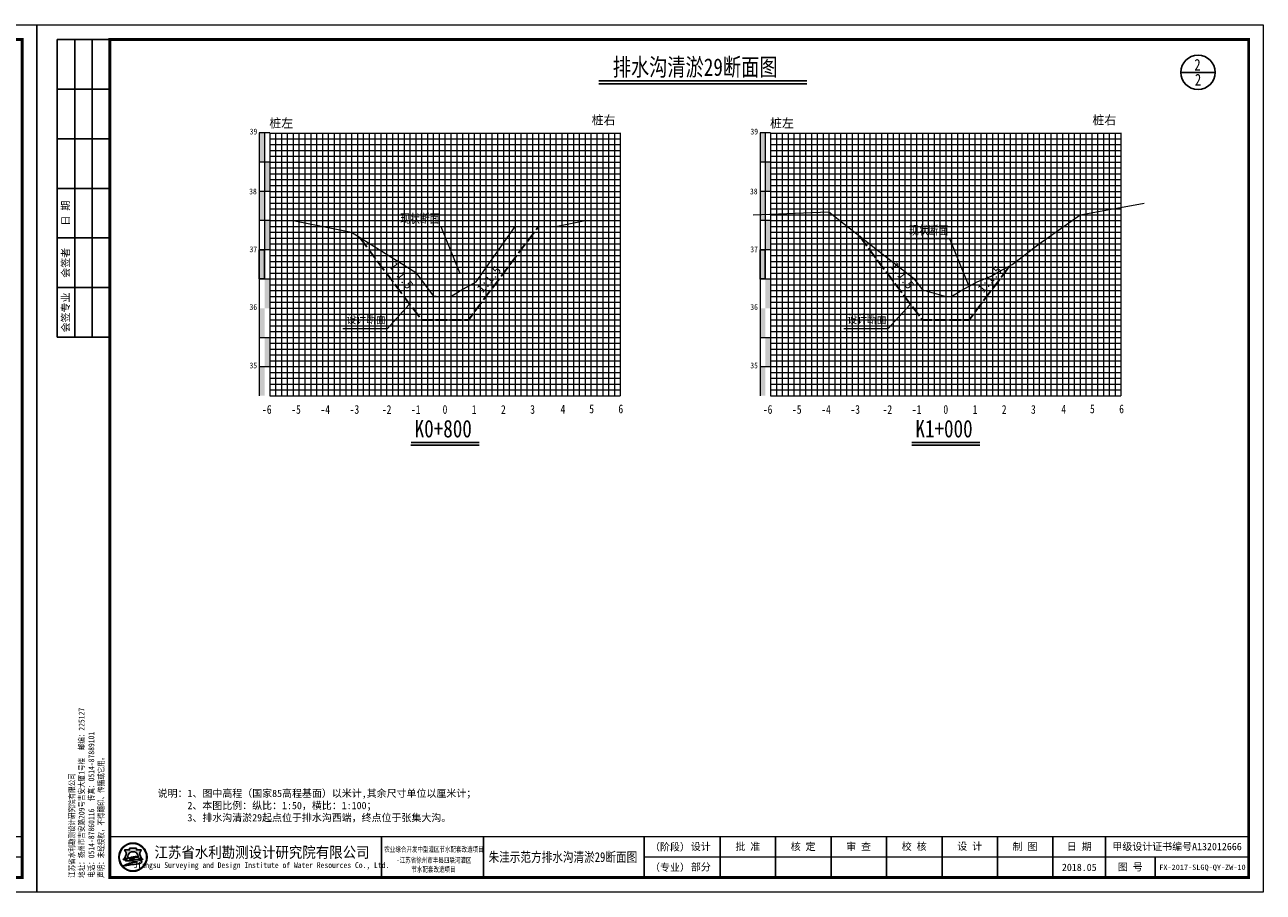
# Model space of a CAD drawing. Extents: x 464172 to 473094, y 3847158 to 3855433.
# Tile 97 of 98: x 471639 to 472063, y 3853735 to 3854032. Entities that reach past the tile are written whole.
import ezdxf
from ezdxf.enums import TextEntityAlignment as Align

# ---------------------------------------------------------------- set-up
doc = ezdxf.new("R2010")
doc.units = 0
doc.linetypes.add('4415', pattern=[5, 4, -1])
doc.layers.get('0').update_dxf_attribs({"linetype": 'CONTINUOUS'})
for name, color, linetype, lineweight in [('0.13文字', 3, 'CONTINUOUS', 13), ('2', 61, 'CONTINUOUS', 30), ('3', 8, 'CONTINUOUS', 5), ('文字', 7, 'CONTINUOUS', 15)]:
    doc.layers.add(name, color=color, linetype=linetype, lineweight=lineweight)
for name, color, linetype in [('DIMTEX', 7, 'CONTINUOUS'), ('DMX', 1, 'CONTINUOUS'), ('断面', 7, 'CONTINUOUS')]:
    doc.layers.add(name, color=color, linetype=linetype)
doc.styles.add('-仿宋_GB2312', font='FangSong_GB2312.ttf')
doc.styles.add('LYJFS', font='times.ttf', dxfattribs={"width": 0.7})
doc.styles.add('STYLE2', font='txt', dxfattribs={"width": 0.8})
doc.styles.add('仿宋', font='FangSong_GB2312.ttf', dxfattribs={"width": 0.8})
doc.styles.add('仿宋体', font='FangSong_GB2312.ttf', dxfattribs={"width": 0.8})
doc.styles.add('宋体', font='txt')
doc.styles.add('等线体', font='simhei.ttf')

# ---------------------------------------------------------------- blocks, each defined once
blk = doc.blocks.new('TK')
h = blk.add_hatch(color=152)
h.dxf.hatch_style = 1
h.paths.add_polyline_path([(37.76634519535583, 12, 1), (28.08865389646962, 12, 1)])
h.paths.add_polyline_path([(37.60348109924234, 12, 1), (28.2515179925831, 12, 1)], flags=16)
h = blk.add_hatch(color=152)
h.dxf.hatch_style = 1
edge = h.paths.add_edge_path()
edge.add_arc((34.80941884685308, 9.57513306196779), 1.461698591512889, 43.31770961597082, 70.37003522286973)
edge.add_arc((33.42980450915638, 5.707128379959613), 5.568375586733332, 70.37003522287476, 84.52854590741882)
edge.add_arc((32.84297213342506, -0.4193509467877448), 11.72289597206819, 84.5285459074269, 95.17746754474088)
edge.add_arc((32.98455917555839, 9.871856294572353), 1.831337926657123, 111.7965680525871, 130.9174013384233, ccw=False)
edge.add_arc((34.88031159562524, 5.13131362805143), 6.936886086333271, 98.84274785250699, 111.79656805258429, ccw=False)
edge.add_arc((35.94667124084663, -1.723120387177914), 13.873772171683, 95.21036804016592, 98.84274785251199, ccw=False)
edge.add_ellipse((32.92749954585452, 12.29239219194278), major_axis=(-1.773815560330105, 0), ratio=0.8776980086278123, start_angle=172.6538623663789, end_angle=176.9129867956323)
edge.add_arc((34.51986391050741, 1.961408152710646), 10.24870363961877, 88.99992913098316, 98.52267106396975)
edge.add_arc((34.12653419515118, 4.586133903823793), 7.594670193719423, 98.5226710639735, 116.8491039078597)
edge.add_arc((31.25213164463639, 10.26438648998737), 1.230336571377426, 116.8491039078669, 139.2900683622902)
edge.add_arc((30.4676556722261, 10.93937889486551), 0.1954369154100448, 139.2900683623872, 263.050638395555)
edge.add_arc((30.65080526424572, 12.44199033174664), 1.70916902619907, 263.0506383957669, 272.136251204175)
edge.add_arc((31.81845295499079, -18.86063964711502), 29.61523112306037, 88.46268833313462, 92.13625120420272, ccw=False)
edge.add_arc((32.47617160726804, 5.646726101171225), 5.099041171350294, 68.07113774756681, 88.46268833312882, ccw=False)
edge.add_arc((36.58583429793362, -10.91731876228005), 21.4080615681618, 95.91294384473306, 98.79521578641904)
edge.add_arc((35.21854840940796, -2.080308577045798), 12.46590188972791, 98.79521578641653, 117.8496747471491)
edge.add_arc((93.71745628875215, -228.4932874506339), 245.9934265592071, 104.7703900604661, 105.15790668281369, ccw=False)
edge.add_line((31.00239690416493, 9.371353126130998), (30.1988762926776, 9.045501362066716))
edge.add_arc((51.56004769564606, -88.12407086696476), 99.48982566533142, 100.90627282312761, 102.39834375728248, ccw=False)
edge.add_line((32.73627937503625, 9.568770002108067), (32.12568198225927, 9.380185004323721))
edge.add_arc((29.81630978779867, 37.97211086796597), 28.68503833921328, 274.6177604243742, 279.6944367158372)
edge.add_arc((33.87653895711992, 14.20489681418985), 4.573507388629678, 279.694436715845, 287.6119267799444)
edge.add_arc((34.76080719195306, 11.41934212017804), 1.650966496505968, 287.6119267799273, 311.5140981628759)
edge.add_arc((35.67269695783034, 10.38914913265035), 0.2751610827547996, 311.5140981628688, 403.3177096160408)
edge = h.paths.add_edge_path()
edge.add_arc((37.34861352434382, 13.13700107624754), 2.066422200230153, 138.9741968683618, 204.1180883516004, ccw=False)
edge.add_line((35.78967558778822, 14.49339822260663), (34.09257231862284, 14.49339822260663))
edge.add_line((34.09257231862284, 14.49339822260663), (34.09257231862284, 15.08006279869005))
edge.add_line((34.09257231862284, 15.08006279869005), (31.76242677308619, 15.08006279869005))
edge.add_line((31.76242677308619, 15.08006279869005), (31.76242677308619, 14.49339822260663))
edge.add_line((31.76242677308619, 14.49339822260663), (30.06532350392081, 14.49339822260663))
edge.add_arc((28.50638556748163, 13.13700107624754), 2.066422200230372, -24.118088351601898, 41.0258031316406, ccw=False)
edge.add_arc((26.96985351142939, 13.82490731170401), 3.749914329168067, 314.34412131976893, 335.8819116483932, ccw=False)
edge.add_arc((28.92445619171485, 14.17747440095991), 3.106664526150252, 282.3877277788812, 290.1465811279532)
edge.add_arc((25.86021252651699, 22.52986678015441), 12.00340818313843, 290.1465811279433, 296.6495194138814)
edge.add_ellipse((32.92749954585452, 12.29239219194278), major_axis=(-1.773815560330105, 0), ratio=0.8776980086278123, start_angle=176.9129867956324, end_angle=378.37473811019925, ccw=False)
edge.add_ellipse((32.92749954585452, 12.29239219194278), major_axis=(-1.773815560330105, 0), ratio=0.8776980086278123, start_angle=172.653862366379, end_angle=176.9129867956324, ccw=False)
edge.add_ellipse((32.92749954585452, 12.29239219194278), major_axis=(-1.773815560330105, 0), ratio=0.8776980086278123, start_angle=161.6252618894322, end_angle=172.653862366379, ccw=False)
edge.add_arc((39.99478656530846, 22.52986678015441), 12.00340818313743, 243.3504805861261, 249.853418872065)
edge.add_arc((36.93054290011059, 14.17747440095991), 3.106664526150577, 249.8534188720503, 257.61227222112)
edge.add_arc((38.88514558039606, 13.82490731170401), 3.74991432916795, 204.1180883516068, 225.6558786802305, ccw=False)
at = {"lineweight": 0}
for p, q in [((0, 0), (0, 297)), ((0, 297), (420, 297)), ((420, 297), (420, 0)), ((415, 12), (208, 12)), ((420, 0), (0, 0))]:
    blk.add_line(p, q, dxfattribs=at)
for p, q in [((25, 292), (7, 292)), ((7, 292), (7, 190)), ((13, 292), (13, 190)), ((19, 292), (19, 190)), ((25, 275), (7, 275)), ((25, 258), (7, 258)), ((25, 241), (7, 241)), ((25, 224), (7, 224)), ((25, 207), (7, 207)), ((25, 190), (7, 190)), ((118, 19), (118, 5)), ((153, 19), (153, 5)), ((208, 19), (208, 5)), ((234, 19), (234, 5)), ((253, 19), (253, 5)), ((272, 19), (272, 5)), ((291, 19), (291, 5)), ((310, 19), (310, 5)), ((329, 19), (329, 5)), ((348, 19), (348, 5)), ((366, 19), (366, 5)), ((383, 12), (383, 5))]:
    blk.add_line(p, q)
at = {"lineweight": 0, "const_width": 1}
blk.add_lwpolyline([(25, 292), (415, 292), (415, 5), (25, 5)], close=True, dxfattribs=at)
at = {"lineweight": 0, "const_width": 0.4}
blk.add_lwpolyline([(415, 19), (25, 19)], dxfattribs=at)
at = {"color": 152}
for points in [[(31.24412181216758, 11.80161767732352, -0.02838203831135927), (29.99446309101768, 11.26089254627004, -0.03386732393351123), (29.59091690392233, 11.14313846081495, 0.09425397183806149), (30.39241989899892, 12.29262248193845, 0.2921547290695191), (30.06532350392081, 14.49339822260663), (31.76242677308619, 14.49339822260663), (31.76242677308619, 15.08006279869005), (34.09257231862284, 15.08006279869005), (34.09257231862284, 14.49339822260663), (35.78967558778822, 14.49339822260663, 0.29215472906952), (35.46257919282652, 12.29262248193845, 0.09425397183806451), (36.2640821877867, 11.14313846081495, -0.03386732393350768), (35.86053600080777, 11.26089254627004, -0.02838203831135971), (34.61087727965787, 11.80161767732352)], [(34.69874112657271, 12.20855064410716, 0.04157472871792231), (33.0009984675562, 12.09693843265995, 0.08013502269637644), (30.6964595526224, 11.36209164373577, 0.09823132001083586), (30.31951032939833, 11.06684867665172, 0.599439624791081), (30.44400935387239, 10.74537776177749, 0.03966424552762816), (30.71451621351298, 10.73400916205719, -0.01603031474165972), (32.61296833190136, 10.7439319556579, -0.08921046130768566), (34.38043466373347, 10.37684270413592, 0.01257694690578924), (33.31247064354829, 10.23900867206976, 0.08333285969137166), (29.39506013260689, 8.941746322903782, -0.001690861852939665), (31.00239690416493, 9.371353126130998), (30.1988762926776, 9.045501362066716, -0.006510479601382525), (32.73627937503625, 9.568770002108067), (32.12568198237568, 9.380185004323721, 0.02215480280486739), (34.64668864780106, 9.696699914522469, 0.03456031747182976), (35.26033732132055, 9.845760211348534, 0.1046726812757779), (35.85507491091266, 10.18311053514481, 0.4234638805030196), (35.87289335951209, 10.57792154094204, 0.1185893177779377), (35.30046801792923, 10.95188049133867, 0.06185687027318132), (33.96074808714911, 11.25013348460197, 0.04649815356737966), (31.78508714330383, 11.25571519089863, -0.08362449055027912), (32.30456102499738, 11.57226833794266, -0.05658197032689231), (33.81395195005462, 11.9857476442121, -0.01585057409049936), (34.68675527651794, 12.09332510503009)]]:
    blk.add_lwpolyline(points, format="xyb", dxfattribs=at)
for radius in [4.838845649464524, 4.675981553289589]:
    blk.add_circle((32.92749954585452, 12), radius, dxfattribs=at)
blk.add_arc((34.88031159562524, 5.13131362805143), 6.936886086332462, 98.84274785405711, 111.7965680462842, dxfattribs=at)
for start_param, end_param in [(2.820892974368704, 6.603884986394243), (3.013378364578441, 3.087714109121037)]:
    blk.add_ellipse((32.92749954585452, 12.29239219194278), major_axis=(-1.773815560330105, 0), ratio=0.8776980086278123, start_param=start_param, end_param=end_param, dxfattribs=at)
at = {"style": 'LYJFS'}
for s, p in [('（阶段）', (216.8339300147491, 15.5)), ('（专业）', (216.8339300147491, 8.5))]:
    blk.add_text(s, height=2.5, dxfattribs=at).set_placement(p, align=Align.MIDDLE_CENTER)
at = {"style": '宋体'}
for s, height, width, p in [('江苏省水利勘测设计研究院有限公司', 3.75, 0.9, (77.12731924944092, 13.75084589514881)), ('农业综合开发中型灌区节水配套改造项目', 1.8, 0.75, (136, 14.74047347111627)), ('Jiangsu Surveying and Design Institute of Water Resources Co., Ltd.', 2, 0.8, (76.9551912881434, 9.01340379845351)), ('-江苏省徐州市丰县四联河灌区', 1.8, 0.75, (136, 11.02926161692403)), ('节水配套改造项目', 1.8, 0.75, (135.8399052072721, 7.880905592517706))]:
    blk.add_text(s, height=height, dxfattribs=dict(at, width=width)).set_placement(p, align=Align.MIDDLE)
at = {"style": '仿宋'}
blk.add_text('2018.05', height=2.5, dxfattribs=at).set_placement((357, 8.5), align=Align.MIDDLE)
at = {"rotation": 90}
for s, insert, char_height, attachment_point, style in [('日 期', (10, 232.5), 2.5, 5, '宋体'), ('会签者', (10, 215.5), 2.5, 5, '宋体'), ('会签专业', (10, 198.5), 2.5, 5, '宋体'), ('江苏省水利勘测设计研究院有限公司\\P地址：扬州市吉安路209号吉安大厦1号楼  邮编：225127\\P电话：0514-87860116  传真：0514-87889101\\P声明：未经授权，不得翻印、传播或它用。', (23.29513194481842, 4.918324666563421), 2, 7, '仿宋')]:
    blk.add_mtext(s, dxfattribs=dict(at, insert=insert, char_height=char_height, attachment_point=attachment_point, style=style))
at = {"char_height": 2.5, "attachment_point": 5, "style": '宋体'}
for s, insert in [('设计', (227.4021536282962, 15.5)), ('批 准', (243.5, 15.5)), ('核 定', (262.4375, 15.47222222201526)), ('审 查', (281.4305555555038, 15.47328627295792)), ('校 核', (300.4652777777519, 15.54328155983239)), ('设 计', (319.4722222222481, 15.59333057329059)), ('制 图', (338.4166666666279, 15.4779241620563)), ('日 期', (357, 15.5)), ('甲级设计证书编号A132012666', (390.5, 15.5)), ('部分', (227.4021536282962, 8.5)), ('图 号', (374.5, 8.5))]:
    blk.add_mtext(s, dxfattribs=dict(at, insert=insert))

msp = doc.modelspace()

# ---------------------------------------------------------------- hatches: boundary and pattern name
at = {"linetype": 'Continuous'}
for points in [[(471719.5492075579, 3853995.29161377), (471721.3492075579, 3853995.29161377), (471721.3492075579, 3853985.29161377), (471719.5492075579, 3853985.29161377)], [(471891.0478901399, 3853995.29161377), (471892.8478901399, 3853995.29161377), (471892.8478901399, 3853985.29161377), (471891.0478901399, 3853985.29161377)], [(471721.3492075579, 3853985.29161377), (471723.149207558, 3853985.29161377), (471723.149207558, 3853975.29161377), (471721.3492075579, 3853975.29161377)], [(471892.8478901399, 3853985.29161377), (471894.64789014, 3853985.29161377), (471894.64789014, 3853975.29161377), (471892.8478901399, 3853975.29161377)], [(471719.5492075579, 3853975.29161377), (471721.3492075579, 3853975.29161377), (471721.3492075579, 3853965.29161377), (471719.5492075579, 3853965.29161377)], [(471891.0478901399, 3853975.29161377), (471892.8478901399, 3853975.29161377), (471892.8478901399, 3853965.29161377), (471891.0478901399, 3853965.29161377)], [(471721.3492075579, 3853965.29161377), (471723.149207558, 3853965.29161377), (471723.149207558, 3853955.29161377), (471721.3492075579, 3853955.29161377)], [(471892.8478901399, 3853965.29161377), (471894.64789014, 3853965.29161377), (471894.64789014, 3853955.29161377), (471892.8478901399, 3853955.29161377)], [(471719.5492075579, 3853955.29161377), (471721.3492075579, 3853955.29161377), (471721.3492075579, 3853945.29161377), (471719.5492075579, 3853945.29161377)], [(471891.0478901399, 3853955.29161377), (471892.8478901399, 3853955.29161377), (471892.8478901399, 3853945.29161377), (471891.0478901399, 3853945.29161377)], [(471721.3492075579, 3853945.29161377), (471723.149207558, 3853945.29161377), (471723.149207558, 3853935.29161377), (471721.3492075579, 3853935.29161377)], [(471892.8478901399, 3853945.29161377), (471894.64789014, 3853945.29161377), (471894.64789014, 3853935.29161377), (471892.8478901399, 3853935.29161377)], [(471719.5492075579, 3853935.29161377), (471721.3492075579, 3853935.29161377), (471721.3492075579, 3853925.29161377), (471719.5492075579, 3853925.29161377)], [(471891.0478901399, 3853935.29161377), (471892.8478901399, 3853935.29161377), (471892.8478901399, 3853925.29161377), (471891.0478901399, 3853925.29161377)], [(471721.3555683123, 3853925.316338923), (471723.1555683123, 3853925.316338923), (471723.1555683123, 3853915.316338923), (471721.3555683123, 3853915.316338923)], [(471892.8542508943, 3853925.316338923), (471894.6542508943, 3853925.316338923), (471894.6542508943, 3853915.316338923), (471892.8542508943, 3853915.316338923)], [(471719.5492075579, 3853915.287549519), (471721.3492075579, 3853915.287549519), (471721.3492075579, 3853905.287549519), (471719.5492075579, 3853905.287549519)], [(471891.0478901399, 3853915.287549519), (471892.8478901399, 3853915.287549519), (471892.8478901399, 3853905.287549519), (471891.0478901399, 3853905.287549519)]]:
    msp.add_hatch(color=7, dxfattribs=at).paths.add_polyline_path(points)

# ---------------------------------------------------------------- linework, layer by layer
at = {"color": 1, "linetype": '4415', "lineweight": 30, "flags": 128}
for points in [[(471753.9712294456, 3853959.52891792), (471775.149207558, 3853931.29161377), (471791.1492075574, 3853931.29161377), (471815.1492075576, 3853963.29161377)], [(471925.1990663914, 3853959.890045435), (471946.64789014, 3853931.29161377), (471962.6478901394, 3853931.29161377), (471976.5765722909, 3853949.863189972)]]:
    msp.add_lwpolyline(points, dxfattribs=at)
at = {"linetype": 'Continuous', "lineweight": 20, "flags": 128}
for points in [[(471788.1865084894, 3853947.34540619), (471781.8405706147, 3853963.120436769), (471766.689180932, 3853963.094124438)], [(471962.4210674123, 3853943.29161377), (471956.0751295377, 3853959.06664435), (471940.9237398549, 3853959.040332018)], [(471770.9350518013, 3853936.572218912), (471763.3648900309, 3853928.237761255), (471748.2135003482, 3853928.211448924)], [(471942.4337343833, 3853936.572218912), (471934.8635726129, 3853928.237761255), (471919.7121829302, 3853928.211448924)]]:
    msp.add_lwpolyline(points, dxfattribs=at)
at = {"linetype": 'Continuous', "flags": 128}
for points in [[(471719.5492075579, 3853955.29161377), (471721.3492075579, 3853955.29161377), (471721.3492075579, 3853945.29161377), (471719.5492075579, 3853945.29161377)], [(471891.0478901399, 3853955.29161377), (471892.8478901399, 3853955.29161377), (471892.8478901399, 3853945.29161377), (471891.0478901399, 3853945.29161377)]]:
    msp.add_lwpolyline(points, close=True, dxfattribs=at)
at = {"layer": '2', "color": 7, "lineweight": 15}
for points in [[(471723.1492075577, 3853995.225513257), (471843.1492075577, 3853995.225513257)], [(471733.1492075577, 3853995.29161377), (471733.1492075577, 3853905.29161377)], [(471743.1492075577, 3853995.29161377), (471743.1492075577, 3853905.29161377)], [(471753.1492075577, 3853995.29161377), (471753.1492075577, 3853905.29161377)], [(471763.1492075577, 3853995.29161377), (471763.1492075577, 3853905.29161377)], [(471793.1492075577, 3853995.29161377), (471793.1492075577, 3853905.29161377)], [(471803.1492075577, 3853995.29161377), (471803.1492075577, 3853905.29161377)], [(471813.1492075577, 3853995.29161377), (471813.1492075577, 3853905.29161377)], [(471823.1492075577, 3853995.29161377), (471823.1492075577, 3853905.29161377)], [(471833.1492075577, 3853995.29161377), (471833.1492075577, 3853905.29161377)], [(471843.1492075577, 3853995.29161377), (471843.1492075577, 3853905.29161377)], [(471894.6478901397, 3853995.225513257), (472014.6478901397, 3853995.225513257)], [(471904.6478901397, 3853995.29161377), (471904.6478901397, 3853905.29161377)], [(471914.6478901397, 3853995.29161377), (471914.6478901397, 3853905.29161377)], [(471924.6478901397, 3853995.29161377), (471924.6478901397, 3853905.29161377)], [(471934.6478901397, 3853995.29161377), (471934.6478901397, 3853905.29161377)], [(471964.6478901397, 3853995.29161377), (471964.6478901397, 3853905.29161377)], [(471974.6478901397, 3853995.29161377), (471974.6478901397, 3853905.29161377)], [(471984.6478901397, 3853995.29161377), (471984.6478901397, 3853905.29161377)], [(471994.6478901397, 3853995.29161377), (471994.6478901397, 3853905.29161377)], [(472004.6478901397, 3853995.29161377), (472004.6478901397, 3853905.29161377)], [(472014.6478901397, 3853995.29161377), (472014.6478901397, 3853905.29161377)], [(471723.1492075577, 3853985.29161377), (471843.1492075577, 3853985.29161377)], [(471894.6478901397, 3853985.29161377), (472014.6478901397, 3853985.29161377)], [(471723.1492075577, 3853975.29161377), (471843.1492075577, 3853975.29161377)], [(471894.6478901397, 3853975.29161377), (472014.6478901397, 3853975.29161377)], [(471723.1492075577, 3853965.29161377), (471843.1492075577, 3853965.29161377)], [(471894.6478901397, 3853965.29161377), (472014.6478901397, 3853965.29161377)], [(471723.1492075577, 3853955.29161377), (471843.1492075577, 3853955.29161377)], [(471894.6478901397, 3853955.29161377), (472014.6478901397, 3853955.29161377)], [(471723.1492075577, 3853935.29161377), (471843.1492075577, 3853935.29161377)], [(471894.6478901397, 3853935.29161377), (472014.6478901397, 3853935.29161377)], [(471723.1492075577, 3853905.29161377), (471843.1492075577, 3853905.29161377)], [(471894.6478901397, 3853905.29161377), (472014.6478901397, 3853905.29161377)]]:
    msp.add_lwpolyline(points, dxfattribs=at)
at = {"layer": '2', "color": 3, "lineweight": 15}
for points in [[(471783.1492075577, 3853995.29161377), (471783.1492075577, 3853905.29161377)], [(471954.6478901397, 3853995.29161377), (471954.6478901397, 3853905.29161377)]]:
    msp.add_lwpolyline(points, dxfattribs=at)
at = {"layer": '2', "color": 7, "lineweight": 15, "flags": 128}
for points in [[(471723.1492075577, 3853945.29161377), (471843.1492075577, 3853945.29161377)], [(471894.6478901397, 3853945.29161377), (472014.6478901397, 3853945.29161377)]]:
    msp.add_lwpolyline(points, dxfattribs=at)
at = {"layer": '2', "color": 0, "lineweight": 15}
for points in [[(471723.1492075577, 3853925.29161377), (471843.1492075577, 3853925.29161377)], [(471894.6478901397, 3853925.29161377), (472014.6478901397, 3853925.29161377)], [(471723.1492075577, 3853915.29161377), (471843.1492075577, 3853915.29161377)], [(471894.6478901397, 3853915.29161377), (472014.6478901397, 3853915.29161377)]]:
    msp.add_lwpolyline(points, dxfattribs=at)
at = {"layer": '3', "lineweight": 5}
for points in [[(471723.1492075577, 3853993.29161377), (471843.1492075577, 3853993.29161377)], [(471725.1492075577, 3853995.29161377), (471725.1492075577, 3853905.29161377)], [(471727.1492075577, 3853995.29161377), (471727.1492075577, 3853905.29161377)], [(471729.1492075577, 3853995.29161377), (471729.1492075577, 3853905.29161377)], [(471731.1492075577, 3853995.29161377), (471731.1492075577, 3853905.29161377)], [(471735.1492075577, 3853995.29161377), (471735.1492075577, 3853905.29161377)], [(471737.1492075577, 3853995.29161377), (471737.1492075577, 3853905.29161377)], [(471739.1492075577, 3853995.29161377), (471739.1492075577, 3853905.29161377)], [(471741.1492075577, 3853995.29161377), (471741.1492075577, 3853905.29161377)], [(471745.1492075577, 3853995.29161377), (471745.1492075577, 3853905.29161377)], [(471747.1492075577, 3853995.29161377), (471747.1492075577, 3853905.29161377)], [(471749.1492075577, 3853995.29161377), (471749.1492075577, 3853905.29161377)], [(471751.1492075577, 3853995.29161377), (471751.1492075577, 3853905.29161377)], [(471755.1492075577, 3853995.29161377), (471755.1492075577, 3853905.29161377)], [(471757.1492075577, 3853995.29161377), (471757.1492075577, 3853905.29161377)], [(471759.1492075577, 3853995.29161377), (471759.1492075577, 3853905.29161377)], [(471761.1492075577, 3853995.29161377), (471761.1492075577, 3853905.29161377)], [(471765.1492075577, 3853995.29161377), (471765.1492075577, 3853905.29161377)], [(471767.1492075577, 3853995.29161377), (471767.1492075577, 3853905.29161377)], [(471769.1492075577, 3853995.29161377), (471769.1492075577, 3853905.29161377)], [(471771.1492075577, 3853995.29161377), (471771.1492075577, 3853905.29161377)], [(471775.1492075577, 3853995.29161377), (471775.1492075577, 3853905.29161377)], [(471777.1492075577, 3853995.29161377), (471777.1492075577, 3853905.29161377)], [(471779.1492075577, 3853995.29161377), (471779.1492075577, 3853905.29161377)], [(471781.1492075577, 3853995.29161377), (471781.1492075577, 3853905.29161377)], [(471785.1492075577, 3853995.29161377), (471785.1492075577, 3853905.29161377)], [(471787.1492075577, 3853995.29161377), (471787.1492075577, 3853905.29161377)], [(471789.1492075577, 3853995.29161377), (471789.1492075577, 3853905.29161377)], [(471791.1492075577, 3853995.29161377), (471791.1492075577, 3853905.29161377)], [(471795.1492075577, 3853995.29161377), (471795.1492075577, 3853905.29161377)], [(471797.1492075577, 3853995.29161377), (471797.1492075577, 3853905.29161377)], [(471799.1492075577, 3853995.29161377), (471799.1492075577, 3853905.29161377)], [(471801.1492075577, 3853995.29161377), (471801.1492075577, 3853905.29161377)], [(471805.1492075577, 3853995.29161377), (471805.1492075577, 3853905.29161377)], [(471807.1492075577, 3853995.29161377), (471807.1492075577, 3853905.29161377)], [(471809.1492075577, 3853995.29161377), (471809.1492075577, 3853905.29161377)], [(471811.1492075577, 3853995.29161377), (471811.1492075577, 3853905.29161377)], [(471815.1492075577, 3853995.29161377), (471815.1492075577, 3853905.29161377)], [(471817.1492075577, 3853995.29161377), (471817.1492075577, 3853905.29161377)], [(471819.1492075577, 3853995.29161377), (471819.1492075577, 3853905.29161377)], [(471821.1492075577, 3853995.29161377), (471821.1492075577, 3853905.29161377)], [(471825.1492075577, 3853995.29161377), (471825.1492075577, 3853905.29161377)], [(471827.1492075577, 3853995.29161377), (471827.1492075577, 3853905.29161377)], [(471829.1492075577, 3853995.29161377), (471829.1492075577, 3853905.29161377)], [(471831.1492075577, 3853995.29161377), (471831.1492075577, 3853905.29161377)], [(471835.1492075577, 3853995.29161377), (471835.1492075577, 3853905.29161377)], [(471837.1492075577, 3853995.29161377), (471837.1492075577, 3853905.29161377)], [(471839.1492075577, 3853995.29161377), (471839.1492075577, 3853905.29161377)], [(471841.1492075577, 3853995.29161377), (471841.1492075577, 3853905.29161377)], [(471894.6478901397, 3853993.29161377), (472014.6478901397, 3853993.29161377)], [(471896.6478901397, 3853995.29161377), (471896.6478901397, 3853905.29161377)], [(471898.6478901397, 3853995.29161377), (471898.6478901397, 3853905.29161377)], [(471900.6478901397, 3853995.29161377), (471900.6478901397, 3853905.29161377)], [(471902.6478901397, 3853995.29161377), (471902.6478901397, 3853905.29161377)], [(471906.6478901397, 3853995.29161377), (471906.6478901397, 3853905.29161377)], [(471908.6478901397, 3853995.29161377), (471908.6478901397, 3853905.29161377)], [(471910.6478901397, 3853995.29161377), (471910.6478901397, 3853905.29161377)], [(471912.6478901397, 3853995.29161377), (471912.6478901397, 3853905.29161377)], [(471916.6478901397, 3853995.29161377), (471916.6478901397, 3853905.29161377)], [(471918.6478901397, 3853995.29161377), (471918.6478901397, 3853905.29161377)], [(471920.6478901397, 3853995.29161377), (471920.6478901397, 3853905.29161377)], [(471922.6478901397, 3853995.29161377), (471922.6478901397, 3853905.29161377)], [(471926.6478901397, 3853995.29161377), (471926.6478901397, 3853905.29161377)], [(471928.6478901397, 3853995.29161377), (471928.6478901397, 3853905.29161377)], [(471930.6478901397, 3853995.29161377), (471930.6478901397, 3853905.29161377)], [(471932.6478901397, 3853995.29161377), (471932.6478901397, 3853905.29161377)], [(471936.6478901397, 3853995.29161377), (471936.6478901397, 3853905.29161377)], [(471938.6478901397, 3853995.29161377), (471938.6478901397, 3853905.29161377)], [(471940.6478901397, 3853995.29161377), (471940.6478901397, 3853905.29161377)], [(471942.6478901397, 3853995.29161377), (471942.6478901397, 3853905.29161377)], [(471946.6478901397, 3853995.29161377), (471946.6478901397, 3853905.29161377)], [(471948.6478901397, 3853995.29161377), (471948.6478901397, 3853905.29161377)], [(471950.6478901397, 3853995.29161377), (471950.6478901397, 3853905.29161377)], [(471952.6478901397, 3853995.29161377), (471952.6478901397, 3853905.29161377)], [(471956.6478901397, 3853995.29161377), (471956.6478901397, 3853905.29161377)], [(471958.6478901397, 3853995.29161377), (471958.6478901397, 3853905.29161377)], [(471960.6478901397, 3853995.29161377), (471960.6478901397, 3853905.29161377)], [(471962.6478901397, 3853995.29161377), (471962.6478901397, 3853905.29161377)], [(471966.6478901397, 3853995.29161377), (471966.6478901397, 3853905.29161377)], [(471968.6478901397, 3853995.29161377), (471968.6478901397, 3853905.29161377)], [(471970.6478901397, 3853995.29161377), (471970.6478901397, 3853905.29161377)], [(471972.6478901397, 3853995.29161377), (471972.6478901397, 3853905.29161377)], [(471976.6478901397, 3853995.29161377), (471976.6478901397, 3853905.29161377)], [(471978.6478901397, 3853995.29161377), (471978.6478901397, 3853905.29161377)], [(471980.6478901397, 3853995.29161377), (471980.6478901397, 3853905.29161377)], [(471982.6478901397, 3853995.29161377), (471982.6478901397, 3853905.29161377)], [(471986.6478901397, 3853995.29161377), (471986.6478901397, 3853905.29161377)], [(471988.6478901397, 3853995.29161377), (471988.6478901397, 3853905.29161377)], [(471990.6478901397, 3853995.29161377), (471990.6478901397, 3853905.29161377)], [(471992.6478901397, 3853995.29161377), (471992.6478901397, 3853905.29161377)], [(471996.6478901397, 3853995.29161377), (471996.6478901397, 3853905.29161377)], [(471998.6478901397, 3853995.29161377), (471998.6478901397, 3853905.29161377)], [(472000.6478901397, 3853995.29161377), (472000.6478901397, 3853905.29161377)], [(472002.6478901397, 3853995.29161377), (472002.6478901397, 3853905.29161377)], [(472006.6478901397, 3853995.29161377), (472006.6478901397, 3853905.29161377)], [(472008.6478901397, 3853995.29161377), (472008.6478901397, 3853905.29161377)], [(472010.6478901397, 3853995.29161377), (472010.6478901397, 3853905.29161377)], [(472012.6478901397, 3853995.29161377), (472012.6478901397, 3853905.29161377)], [(471723.1492075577, 3853991.29161377), (471843.1492075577, 3853991.29161377)], [(471723.1492075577, 3853989.29161377), (471843.1492075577, 3853989.29161377)], [(471894.6478901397, 3853991.29161377), (472014.6478901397, 3853991.29161377)], [(471894.6478901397, 3853989.29161377), (472014.6478901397, 3853989.29161377)], [(471723.1492075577, 3853987.29161377), (471843.1492075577, 3853987.29161377)], [(471894.6478901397, 3853987.29161377), (472014.6478901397, 3853987.29161377)], [(471723.1492075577, 3853983.29161377), (471843.1492075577, 3853983.29161377)], [(471723.1492075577, 3853981.29161377), (471843.1492075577, 3853981.29161377)], [(471894.6478901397, 3853983.29161377), (472014.6478901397, 3853983.29161377)], [(471894.6478901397, 3853981.29161377), (472014.6478901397, 3853981.29161377)], [(471723.1492075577, 3853979.29161377), (471843.1492075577, 3853979.29161377)], [(471723.1492075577, 3853977.29161377), (471843.1492075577, 3853977.29161377)], [(471894.6478901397, 3853979.29161377), (472014.6478901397, 3853979.29161377)], [(471894.6478901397, 3853977.29161377), (472014.6478901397, 3853977.29161377)], [(471723.1492075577, 3853973.29161377), (471843.1492075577, 3853973.29161377)], [(471894.6478901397, 3853973.29161377), (472014.6478901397, 3853973.29161377)], [(471723.1492075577, 3853971.29161377), (471843.1492075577, 3853971.29161377)], [(471723.1492075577, 3853969.29161377), (471843.1492075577, 3853969.29161377)], [(471894.6478901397, 3853971.29161377), (472014.6478901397, 3853971.29161377)], [(471894.6478901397, 3853969.29161377), (472014.6478901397, 3853969.29161377)], [(471723.1492075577, 3853967.29161377), (471843.1492075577, 3853967.29161377)], [(471723.1492075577, 3853963.29161377), (471843.1492075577, 3853963.29161377)], [(471894.6478901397, 3853967.29161377), (472014.6478901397, 3853967.29161377)], [(471894.6478901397, 3853963.29161377), (472014.6478901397, 3853963.29161377)], [(471723.1492075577, 3853961.29161377), (471843.1492075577, 3853961.29161377)], [(471723.1492075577, 3853959.29161377), (471843.1492075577, 3853959.29161377)], [(471894.6478901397, 3853961.29161377), (472014.6478901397, 3853961.29161377)], [(471894.6478901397, 3853959.29161377), (472014.6478901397, 3853959.29161377)], [(471723.1492075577, 3853957.29161377), (471843.1492075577, 3853957.29161377)], [(471894.6478901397, 3853957.29161377), (472014.6478901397, 3853957.29161377)], [(471723.1492075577, 3853953.29161377), (471843.1492075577, 3853953.29161377)], [(471723.1492075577, 3853951.29161377), (471843.1492075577, 3853951.29161377)], [(471894.6478901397, 3853953.29161377), (472014.6478901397, 3853953.29161377)], [(471894.6478901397, 3853951.29161377), (472014.6478901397, 3853951.29161377)], [(471723.1492075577, 3853949.29161377), (471843.1492075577, 3853949.29161377)], [(471723.1492075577, 3853947.29161377), (471843.1492075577, 3853947.29161377)], [(471894.6478901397, 3853949.29161377), (472014.6478901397, 3853949.29161377)], [(471894.6478901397, 3853947.29161377), (472014.6478901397, 3853947.29161377)], [(471723.1492075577, 3853943.29161377), (471843.1492075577, 3853943.29161377)], [(471894.6478901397, 3853943.29161377), (472014.6478901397, 3853943.29161377)], [(471723.1492075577, 3853941.29161377), (471843.1492075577, 3853941.29161377)], [(471723.1492075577, 3853939.29161377), (471843.1492075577, 3853939.29161377)], [(471894.6478901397, 3853941.29161377), (472014.6478901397, 3853941.29161377)], [(471894.6478901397, 3853939.29161377), (472014.6478901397, 3853939.29161377)], [(471723.1492075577, 3853937.29161377), (471843.1492075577, 3853937.29161377)], [(471894.6478901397, 3853937.29161377), (472014.6478901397, 3853937.29161377)], [(471723.1492075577, 3853933.29161377), (471843.1492075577, 3853933.29161377)], [(471723.1492075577, 3853931.29161377), (471843.1492075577, 3853931.29161377)], [(471723.1492075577, 3853929.29161377), (471843.1492075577, 3853929.29161377)], [(471894.6478901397, 3853933.29161377), (472014.6478901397, 3853933.29161377)], [(471894.6478901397, 3853931.29161377), (472014.6478901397, 3853931.29161377)], [(471894.6478901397, 3853929.29161377), (472014.6478901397, 3853929.29161377)], [(471723.1492075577, 3853927.29161377), (471843.1492075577, 3853927.29161377)], [(471894.6478901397, 3853927.29161377), (472014.6478901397, 3853927.29161377)], [(471723.1492075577, 3853923.29161377), (471843.1492075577, 3853923.29161377)], [(471723.1492075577, 3853921.29161377), (471843.1492075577, 3853921.29161377)], [(471894.6478901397, 3853923.29161377), (472014.6478901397, 3853923.29161377)], [(471894.6478901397, 3853921.29161377), (472014.6478901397, 3853921.29161377)], [(471723.1492075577, 3853919.29161377), (471843.1492075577, 3853919.29161377)], [(471723.1492075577, 3853917.29161377), (471843.1492075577, 3853917.29161377)], [(471894.6478901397, 3853919.29161377), (472014.6478901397, 3853919.29161377)], [(471894.6478901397, 3853917.29161377), (472014.6478901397, 3853917.29161377)], [(471723.1492075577, 3853913.29161377), (471843.1492075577, 3853913.29161377)], [(471894.6478901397, 3853913.29161377), (472014.6478901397, 3853913.29161377)], [(471723.1492075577, 3853911.29161377), (471843.1492075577, 3853911.29161377)], [(471723.1492075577, 3853909.29161377), (471843.1492075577, 3853909.29161377)], [(471894.6478901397, 3853911.29161377), (472014.6478901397, 3853911.29161377)], [(471894.6478901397, 3853909.29161377), (472014.6478901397, 3853909.29161377)], [(471723.1492075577, 3853907.29161377), (471843.1492075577, 3853907.29161377)], [(471894.6478901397, 3853907.29161377), (472014.6478901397, 3853907.29161377)]]:
    msp.add_lwpolyline(points, dxfattribs=at)
at = {"layer": '3', "color": 0, "lineweight": 5}
for points in [[(471773.1492075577, 3853995.29161377), (471773.1492075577, 3853905.29161377)], [(471944.6478901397, 3853995.29161377), (471944.6478901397, 3853905.29161377)], [(471719.5492075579, 3853925.29161377), (471843.1492075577, 3853925.29161377)], [(471891.0478901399, 3853925.29161377), (472014.6478901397, 3853925.29161377)], [(471719.5492075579, 3853915.29161377), (471843.1492075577, 3853915.29161377)], [(471891.0478901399, 3853915.29161377), (472014.6478901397, 3853915.29161377)]]:
    msp.add_lwpolyline(points, dxfattribs=at)
at = {"layer": 'DIMTEX', "linetype": 'Continuous'}
for p, q in [((471835.8158197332, 3854012.141603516), (471907.1074948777, 3854012.141603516)), ((471771.4920727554, 3853888.353957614), (471794.8371580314, 3853888.353957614)), ((471942.9907553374, 3853888.353957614), (471966.3358406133, 3853888.353957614))]:
    msp.add_line(p, q, dxfattribs=at)
at = {"layer": 'DIMTEX', "color": 1, "linetype": 'Continuous'}
for p, q in [((471835.8363125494, 3854013.104045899), (471907.1074948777, 3854013.104045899)), ((471771.5125645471, 3853889.316351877), (471794.8371580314, 3853889.316351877)), ((471943.0112471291, 3853889.316351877), (471966.3358406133, 3853889.316351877))]:
    msp.add_line(p, q, dxfattribs=at)
at = {"layer": 'DMX', "color": 7, "linetype": 'Continuous', "lineweight": 15, "flags": 128}
for points in [[(471888.6478901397, 3853967.29161377), (471914.6478901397, 3853968.294287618), (471930.6478901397, 3853955.54993839), (471943.6250880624, 3853945.580341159), (471943.6250880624, 3853945.580341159)], [(471970.2508829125, 3853946.273802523), (471971.9120137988, 3853947.29161377), (471977.3536862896, 3853950.29161377), (471986.6478901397, 3853957.29161377), (472000.6478901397, 3853967.29161377), (472022.6478901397, 3853971.29161377)], [(471731.1492075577, 3853965.29161377), (471751.1492075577, 3853961.29161377), (471773.1492075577, 3853947.54993839), (471779.1492075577, 3853939.54993839), (471779.1492075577, 3853939.54993839)], [(471779.1492075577, 3853939.54993839), (471781.1492075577, 3853939.29161377), (471781.1492075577, 3853939.29161377), (471783.1492075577, 3853939.29161377), (471785.1492075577, 3853939.29161377), (471788.4133312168, 3853941.29161377), (471793.8550037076, 3853944.29161377), (471807.1492075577, 3853963.29161377), (471821.1492075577, 3853963.29161377), (471831.1492075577, 3853965.29161377)], [(471943.6250880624, 3853945.580341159), (471946.6478901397, 3853941.54993839), (471954.6478901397, 3853939.29161377), (471954.6478901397, 3853939.29161377), (471954.6478901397, 3853939.29161377), (471954.6478901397, 3853939.29161377), (471956.6478901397, 3853939.29161377), (471959.9120137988, 3853941.29161377), (471965.3536862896, 3853944.29161377), (471970.2508829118, 3853946.273802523)]]:
    msp.add_lwpolyline(points, dxfattribs=at)
at = {"layer": '断面'}
msp.add_line((472035.1246294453, 3854016.026110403), (472046.9316234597, 3854016.026110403), dxfattribs=at)
at = {"layer": '断面', "color": 3, "lineweight": 15}
for points in [[(471723.1492075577, 3853995.29161377), (471719.5492075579, 3853995.29161377)], [(471719.5492075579, 3853995.29161377), (471719.5492075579, 3853905.29161377)], [(471721.3492075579, 3853995.29161377), (471721.3492075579, 3853945.29161377)], [(471723.1492075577, 3853995.29161377), (471723.1492075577, 3853905.29161377)], [(471894.6478901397, 3853995.29161377), (471891.0478901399, 3853995.29161377)], [(471891.0478901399, 3853995.29161377), (471891.0478901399, 3853905.29161377)], [(471892.8478901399, 3853995.29161377), (471892.8478901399, 3853945.29161377)], [(471894.6478901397, 3853995.29161377), (471894.6478901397, 3853905.29161377)], [(471723.1492075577, 3853985.29161377), (471719.5492075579, 3853985.29161377)], [(471894.6478901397, 3853985.29161377), (471891.0478901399, 3853985.29161377)], [(471723.1492075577, 3853975.29161377), (471719.5492075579, 3853975.29161377)], [(471894.6478901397, 3853975.29161377), (471891.0478901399, 3853975.29161377)], [(471723.1492075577, 3853965.29161377), (471719.5492075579, 3853965.29161377)], [(471894.6478901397, 3853965.29161377), (471891.0478901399, 3853965.29161377)], [(471723.1492075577, 3853955.29161377), (471719.5492075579, 3853955.29161377)], [(471894.6478901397, 3853955.29161377), (471891.0478901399, 3853955.29161377)], [(471719.5492075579, 3853945.29161377), (471723.1492075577, 3853945.29161377)], [(471891.0478901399, 3853945.29161377), (471894.6478901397, 3853945.29161377)]]:
    msp.add_lwpolyline(points, dxfattribs=at)
at = {"layer": '断面', "color": 7, "lineweight": 15}
for points in [[(471723.1492075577, 3853945.29161377), (471843.1492075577, 3853945.29161377)], [(471894.6478901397, 3853945.29161377), (472014.6478901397, 3853945.29161377)]]:
    msp.add_lwpolyline(points, dxfattribs=at)
at = {"layer": '断面'}
msp.add_circle((472041.0281264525, 3854016.026110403), 5.903497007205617, dxfattribs=at)

# ---------------------------------------------------------------- block references
for p in [(471223.36593485, 3853735.320539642), (471643.36593485, 3853735.320539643)]:
    msp.add_blockref('TK', p, dxfattribs=at)

# ---------------------------------------------------------------- texts
at = {"style": '等线体'}
for s, p in [('桩右', (471833.3509123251, 3853998.171245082)), ('桩右', (472004.8495949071, 3853998.171245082)), ('桩左', (471722.9759882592, 3853997.127063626)), ('桩左', (471894.4746708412, 3853997.127063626))]:
    msp.add_text(s, height=3, dxfattribs=at).set_placement(p)
at = {"linetype": 'Continuous', "char_height": 3, "width": 37.93252298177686, "attachment_point": 1, "style": '仿宋体'}
for s, insert in [('现状断面', (471767.8280353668, 3853967.469075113)), ('现状断面', (471942.0625942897, 3853963.415282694)), ('设计断面', (471749.4375452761, 3853933.083392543)), ('设计断面', (471920.9362278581, 3853933.083392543))]:
    msp.add_mtext(s, dxfattribs=dict(at, insert=insert))
at = {"insert": (471684.7453852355, 3853770.42406738), "char_height": 2.5, "attachment_point": 1, "style": '仿宋体'}
msp.add_mtext('{\\W1;说明：1、图中高程（国家85高程基面）以米计,其余尺寸单位以厘米计；\\P      2、本图比例：纵比：1:50，横比：1:100；\\P      3、排水沟清淤29起点位于排水沟西端，终点位于张集大沟。 }', dxfattribs=at)
at = {"layer": '0.13文字', "linetype": 'Continuous', "lineweight": 13, "insert": (472026.3659348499, 3853744.779443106), "char_height": 1.8, "width": 55.55091040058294, "attachment_point": 1, "style": 'LYJFS'}
msp.add_mtext('{\\fFangSong_GB2312|b0|i0|c134|p49;\\W1;\\C7; FX-2017-SLGQ-QY-ZW-10 }', dxfattribs=at)
at = {"layer": 'DIMTEX', "linetype": 'Continuous', "style": 'STYLE2', "width": 0.8}
for s, height, p in [('排水沟清淤29断面图', 6.000299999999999, (471840.5912960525, 3854014.829766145)), ('2', 4.0002, (472039.7542687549, 3854016.619289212)), ('2', 4.0002, (472039.9559392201, 3854011.514135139)), ('K0+800', 6, (471772.7587721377, 3853891.041985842)), ('K1+000', 6, (471944.2574547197, 3853891.041985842))]:
    msp.add_text(s, height=height, dxfattribs=at).set_placement(p)
at = {"layer": '文字', "color": 7, "style": '-仿宋_GB2312', "width": 0.8}
msp.add_text('朱洼示范方排水沟清淤29断面图', height=3.332746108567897, dxfattribs=at).set_placement((471798.0677264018, 3853745.699511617))
at = {"layer": '断面', "color": 7, "style": '等线体', "width": 0.8}
for s, p in [('39', (471716.2476104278, 3853994.168095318)), ('39', (471887.7462930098, 3853994.168095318)), ('38', (471716.0960193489, 3853973.658083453)), ('38', (471887.5947019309, 3853973.658083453)), ('37', (471716.2125705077, 3853953.84368118)), ('37', (471887.7112530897, 3853953.84368118)), ('36', (471716.2125705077, 3853934.087277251)), ('36', (471887.7112530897, 3853934.087277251)), ('35', (471716.2125705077, 3853914.087277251)), ('35', (471887.7112530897, 3853914.087277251))]:
    msp.add_text(s, height=2, dxfattribs=at).set_placement(p, align=Align.BOTTOM_LEFT)
at = {"layer": '断面', "color": 7, "style": '仿宋体'}
for rotation, p in [(307.8423377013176, (471768.2214192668, 3853946.462192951)), (307.8423377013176, (471939.7201018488, 3853946.462192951)), (50.19763166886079, (471798.1901024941, 3853945.193957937)), (50.19763166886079, (471969.6887850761, 3853945.193957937))]:
    msp.add_text('1:1.5', height=3, rotation=rotation, dxfattribs=at).set_placement(p, align=Align.MIDDLE)
at = {"layer": '断面', "color": 7, "style": '等线体', "width": 0.8}
for s, p in [('-6', (471722.1391039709, 3853900.5988079)), ('-5', (471732.1391039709, 3853900.5988079)), ('-4', (471742.1391039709, 3853900.5988079)), ('-3', (471752.1391039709, 3853900.5988079)), ('-2', (471763.149207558, 3853900.5988079)), ('-1', (471773.149207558, 3853900.5988079)), ('0', (471783.149207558, 3853900.5988079)), ('1', (471793.149207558, 3853900.5988079)), ('2', (471803.149207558, 3853900.5988079)), ('3', (471813.149207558, 3853900.5988079)), ('4', (471823.5389809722, 3853900.689113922)), ('5', (471833.3582349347, 3853900.779419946)), ('6', (471843.3582349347, 3853900.779419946)), ('-6', (471893.6377865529, 3853900.5988079)), ('-5', (471903.6377865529, 3853900.5988079)), ('-4', (471913.6377865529, 3853900.5988079)), ('-3', (471923.6377865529, 3853900.5988079)), ('-2', (471934.64789014, 3853900.5988079)), ('-1', (471944.64789014, 3853900.5988079)), ('0', (471954.64789014, 3853900.5988079)), ('1', (471964.64789014, 3853900.5988079)), ('2', (471974.64789014, 3853900.5988079)), ('3', (471984.64789014, 3853900.5988079)), ('4', (471995.0376635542, 3853900.689113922)), ('5', (472004.8569175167, 3853900.779419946)), ('6', (472014.8569175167, 3853900.779419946))]:
    msp.add_text(s, height=3, dxfattribs=at).set_placement(p, align=Align.MIDDLE)

doc.saveas('drawing.dxf')
